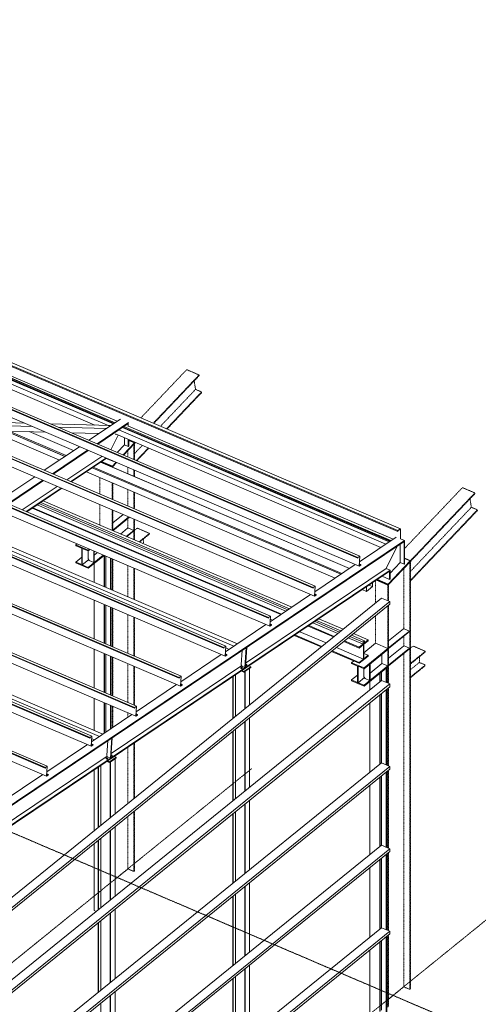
# Model space of a CAD drawing. Header units: millimetres. Extents: x -1190408159 to 361788912, y -2544212749 to 93633750.
# Tile 59 of 69: x 227219 to 236233, y -10431 to 8900. Entities that reach past the tile are written whole.
import ezdxf

# ---------------------------------------------------------------- set-up
doc = ezdxf.new("R2010")
doc.units = ezdxf.units.MM
for name, pattern in [('XKITLINE00', [0]), ('XKITLINE01', [4, 1, -1, 1, -1]), ('XKITLINE03', [6, 3, -1, 1, -1])]:
    doc.linetypes.add(name, pattern=pattern)
for name, color, linetype, lineweight in [('Mřížka', 4, 'Continuous', 0), ('Položka', 2, 'Continuous', 0), ('Šroub', 3, 'Continuous', 0)]:
    doc.layers.add(name, color=color, linetype=linetype, lineweight=lineweight)

msp = doc.modelspace()

# ---------------------------------------------------------------- linework, layer by layer
at = {"layer": 'Mřížka', "color": 0, "linetype": 'XKITLINE03', "lineweight": 0}
for p, q in [((209532.31537, 430.29224), (236173.25109, -10946.73813)), ((217511.35331, -17344.53689), (231779.83412, -5801.08565)), ((222931.76841, -19659.32897), (237200.24922, -8115.87774))]:
    msp.add_line(p, q, dxfattribs=at)
at = {"layer": 'Položka', "color": 0, "linetype": 'XKITLINE00', "lineweight": 0}
for p, q in [((211297.29613, 8899.925), (234702.16314, -1095.13995)), ((211243.46975, 8844.99381), (234648.33676, -1150.07114)), ((211244.59679, 8863.63625), (234649.46379, -1131.4287)), ((233864.10252, -1669.17923), (210459.23551, 8325.88572)), ((233864.92133, -1657.24676), (210460.05433, 8337.81818)), ((210498.07074, 8363.34161), (233902.93775, -1631.72333)), ((233887.90663, -1830.44298), (210483.03962, 8164.62197)), ((232986.80062, -2258.18156), (209581.93361, 7736.88338)), ((232987.61943, -2246.2491), (209582.75243, 7748.81585)), ((209620.76884, 7774.33928), (233025.63585, -2220.72567)), ((233010.60473, -2419.44532), (209605.73772, 7575.61963)), ((232110.31753, -2835.25144), (208705.45053, 7159.81351)), ((208743.46694, 7185.33694), (232148.33395, -2809.72801)), ((232109.49872, -2847.1839), (208704.63171, 7147.88105)), ((232133.30283, -3008.44765), (208728.43582, 6986.61729)), ((207866.16504, 6596.3346), (231271.03205, -3398.73034)), ((231232.19682, -3436.18624), (207827.32981, 6558.87871)), ((231233.01564, -3424.25377), (207828.14863, 6570.81117)), ((231256.00093, -3597.44999), (207851.13393, 6397.61496)), ((206988.86314, 6007.33227), (230393.73015, -3987.73268)), ((230354.89492, -4025.18857), (206950.02791, 5969.87637)), ((230355.71374, -4013.25611), (206950.84673, 5981.80884)), ((230378.69903, -4186.45233), (206973.83203, 5808.61262)), ((206111.56125, 5418.32993), (229516.42825, -4576.73502)), ((229477.59302, -4614.19091), (206072.72601, 5380.87404)), ((229478.41184, -4602.25845), (206073.54483, 5392.8065)), ((229501.39713, -4775.45467), (206096.53013, 5219.61028)), ((228600.29112, -5203.19325), (205195.42412, 4791.8717)), ((228601.10994, -5191.26078), (205196.24293, 4803.80416)), ((205234.25935, 4829.32759), (228639.12635, -5165.73735)), ((228624.09524, -5364.457), (205219.22823, 4630.60794)), ((227722.98922, -5792.19558), (204318.12222, 4202.86936)), ((227723.80804, -5780.26312), (204318.94103, 4214.80183)), ((204356.95745, 4240.32526), (227761.82445, -5754.73969)), ((227746.79334, -5953.45934), (204341.92633, 4041.60561)), ((223977.92829, 3137.988), (229062.89341, 966.45007)), ((223990.94658, 3146.72821), (229075.9117, 975.19028)), ((224007.15005, 3157.60689), (229092.11516, 986.06895)), ((224009.13436, 3158.93911), (229094.09948, 987.40117)), ((224102.27473, 3164.82168), (229135.66629, 1015.30827)), ((223907.74414, 3090.86782), (228992.70926, 919.32988)), ((224058.21552, 2921.33343), (228697.92654, 939.94157)), ((225396.58677, 1037.26511), (227304.46392, 981.02087)), ((225553.853, 970.10446), (227461.73015, 913.86021)), ((228579.26764, 641.75374), (229199.08296, 1057.88492)), ((228741.07108, 572.65547), (229360.8864, 988.78664)), ((228752.91419, 567.59786), (229353.24504, 970.64756)), ((229353.24504, 970.64756), (229360.8864, 986.34771)), ((229353.24504, 970.64756), (229360.8864, 986.34771)), ((229353.24504, 912.94587), (229353.24504, 970.64756)), ((225811.63147, 860.01998), (227719.50862, 803.77574)), ((226631.19474, 835.85925), (227998.60215, 251.90695)), ((226937.44733, 826.83091), (228109.44859, 326.32695)), ((226939.27479, 826.77704), (228110.11003, 326.77103)), ((226998.72055, 825.02458), (228131.6261, 341.21647)), ((227404.6833, 813.05679), (228278.56208, 439.86624)), ((227406.51075, 813.00292), (228279.22351, 440.31032)), ((227820.44435, 965.80976), (229009.71908, 930.74992)), ((227977.71059, 898.6491), (228920.50796, 870.85542)), ((228235.48905, 788.56463), (228774.28009, 772.68106)), ((229166.35581, 845.174), (234413.12436, -1395.46221)), ((229236.53996, 892.29418), (234483.30851, -1348.34202)), ((229249.55825, 901.0344), (234496.3268, -1339.60181)), ((229265.76171, 911.91307), (234512.53027, -1328.72314)), ((229267.74603, 913.24529), (234514.51458, -1327.39091)), ((229276.4693, 875.24233), (229276.4693, 889.54201)), ((229353.24504, 842.4552), (229353.24504, 856.75488)), ((229360.8864, 919.12787), (234556.08139, -1299.48382)), ((229362.6496, 838.43897), (229362.6496, 852.73866)), ((229010.75329, 457.48749), (229151.32805, 746.31613)), ((229010.75329, 457.48749), (229151.32805, 746.31613)), ((229093.15337, 763.28067), (229112.97123, 762.69644)), ((229112.97123, 762.69644), (234317.28259, -1459.80839)), ((229250.38402, 355.15302), (229474.94049, 591.32149)), ((229276.4693, 555.93737), (229276.4693, 692.87447)), ((229353.24504, 523.15024), (229353.24504, 660.08734)), ((229362.6496, 533.04111), (229362.6496, 656.07112)), ((229474.94049, 591.32149), (229362.6496, 639.2754)), ((229476.57358, 579.89507), (229474.94049, 591.32149)), ((227701.96574, 52.7514), (228392.51137, 516.36944)), ((227863.76918, -16.34687), (228554.3148, 447.27117)), ((227875.61229, -21.40448), (228566.15792, 442.21356)), ((229276.4693, 555.93737), (229133.15743, 405.21471)), ((229259.27251, 351.35718), (229476.57358, 579.89507)), ((229353.24504, 523.15024), (229276.4693, 555.93737)), ((229353.24504, 523.15024), (229362.6496, 533.04111)), ((228145.24766, -136.55245), (228835.79328, 327.06558)), ((228222.02339, -169.33958), (228912.56901, 294.27845)), ((228233.8665, -174.39719), (228924.41213, 289.22084)), ((228810.46283, 212.71765), (233698.97718, -1874.92585)), ((228811.12427, 213.16172), (233699.63862, -1874.48177)), ((229041.61277, 122.44208), (228818.14395, 217.87459)), ((228827.91154, 224.43235), (229039.97968, 133.8685)), ((229068.7571, 223.95119), (228921.11011, 287.00394)), ((229039.97968, 133.8685), (229111.6607, 209.25621)), ((229041.61277, 122.44208), (229120.54919, 205.46037)), ((229068.7571, 223.95119), (229068.7571, 227.57822)), ((229071.20984, 226.53078), (229068.7571, 223.95119)), ((228530.50291, 24.75835), (233419.01726, -2062.88514)), ((228641.34935, 99.17836), (233529.8637, -1988.46514)), ((228642.01079, 99.62243), (233530.52513, -1988.02106)), ((228663.52685, 114.06787), (233552.0412, -1973.57562)), ((229039.97968, 133.8685), (229041.61277, 122.44208)), ((226824.66384, -536.25094), (227515.20947, -72.6329)), ((226986.46728, -605.34921), (227677.0129, -141.73117)), ((226998.31039, -610.40682), (227688.85602, -146.78878)), ((227267.94576, -725.55479), (227958.49138, -261.93675)), ((227344.72149, -758.34192), (228035.26711, -294.72388)), ((227356.5646, -763.39953), (228047.11023, -299.78149)), ((227631.69725, -578.68117), (232520.21159, -2666.32466)), ((227677.55083, -547.89602), (232566.06517, -2635.53952)), ((227465.12579, -690.5138), (232353.64014, -2778.15729)), ((227479.1197, -681.11858), (232367.63404, -2768.76207)), ((227561.79933, -625.60918), (232450.31368, -2713.25268)), ((227598.62539, -600.88493), (232487.13974, -2688.52842)), ((229047.49053, -980.57878), (229252.64439, -814.60571)), ((229047.49053, -1120.57884), (229365.9068, -862.9745)), ((229047.49053, -1132.71409), (229375.72442, -867.16712)), ((226183.34694, -1157.55641), (231430.1155, -3398.19262)), ((226253.5311, -1110.43622), (231500.29965, -3351.07243)), ((229340.45697, -1082.54191), (229198.47504, -1197.40778)), ((229311.73745, -1245.77657), (229459.59722, -1126.15542)), ((229459.59722, -1138.29067), (229321.55507, -1249.96919)), ((229354.42499, -1081.24154), (229340.45697, -1082.54191)), ((229459.59722, -1126.15542), (229354.42499, -1081.24154)), ((229459.59722, -1126.15542), (229459.59722, -1138.29067)), ((234649.46379, -1131.4287), (234648.33676, -1150.07114)), ((234648.33676, -1150.07114), (234650.09341, -1148.86151)), ((234702.16314, -1095.13995), (234649.46379, -1131.4287)), ((234651.06675, -1132.76122), (234650.09341, -1148.86151)), ((234700.39979, -1098.79051), (234651.06675, -1132.76122)), ((234700.39979, -1291.45631), (234700.39979, -1098.79051)), ((234702.16314, -1290.27243), (234702.16314, -1095.13995)), ((224905.33782, -7956.52305), (234783.0647, -1324.82167)), ((224905.33782, -7969.53188), (234773.66014, -1344.14453)), ((233895.29339, -1743.1232), (234619.49807, -1256.90717)), ((234702.16298, -1290.27254), (234783.0647, -1324.82167)), ((234783.0647, -1324.82167), (234702.16298, -1290.27254)), ((234783.0647, -1324.82167), (234773.66014, -1344.14453)), ((234773.66014, -1344.14453), (234783.0647, -1324.82167)), ((234773.66014, -1791.64185), (234773.66014, -1344.14453)), ((234783.0647, -1781.75098), (234783.0647, -1324.82167)), ((228322.80168, -1409.43765), (228345.67032, -1390.93652)), ((228565.50683, -1513.08506), (228322.80168, -1409.43765)), ((228322.80168, -1426.42701), (228322.80168, -1409.43765)), ((228439.50241, -1476.26413), (228322.80168, -1426.42701)), ((228439.38861, -1476.21554), (228439.38861, -1656.72686)), ((228439.50241, -1798.2529), (228439.50241, -1476.26413)), ((228448.8061, -1480.23728), (228565.50683, -1530.07441)), ((228448.8061, -1802.22605), (228448.8061, -1480.23728)), ((228561.95472, -1528.55748), (228561.95472, -1684.79829)), ((228588.37547, -1494.58393), (228565.50683, -1513.08506)), ((228602.12015, -1500.4536), (228565.50683, -1530.07441)), ((228565.50683, -1530.07441), (228565.50683, -1513.08506)), ((228675.21712, -1757.43759), (228675.21712, -1531.66972)), ((228684.0339, -1750.30466), (228684.0339, -1535.43493)), ((234421.80103, -1876.55103), (234635.91717, -1436.62231)), ((234421.80103, -1876.55103), (234635.91717, -1436.62231)), ((234696.88441, -1758.85472), (234696.88441, -1395.69017)), ((228439.38861, -1654.09489), (228322.80168, -1748.41577)), ((228439.38861, -1656.72686), (228439.50241, -1656.77546)), ((228448.8061, -1802.22605), (228573.53243, -1701.32027)), ((228561.95472, -1684.79829), (228586.22523, -1719.43354)), ((228862.61447, -1611.69789), (228565.50683, -1852.06317)), ((228876.35915, -1617.56756), (228565.50683, -1869.05253)), ((228586.22523, -1719.43354), (228675.21712, -1757.43759)), ((228684.0339, -1611.92264), (228745.91374, -1561.86076)), ((228876.27377, -2230.48033), (228876.27377, -1617.63663)), ((228883.32719, -2233.4925), (228883.32719, -1620.54327)), ((228910.36265, -2245.03801), (228910.36265, -1632.08878)), ((229004.4109, -2285.20138), (229004.4109, -1672.25215)), ((229011.46432, -2288.21355), (229011.46432, -1675.26432)), ((233864.92133, -1657.24676), (233864.10252, -1669.17923)), ((233864.10252, -1669.17923), (233865.56469, -1668.19756)), ((233902.93775, -1631.72333), (233864.92133, -1657.24676)), ((233865.56469, -1668.19756), (233866.23729, -1658.39589)), ((233866.23729, -1658.39589), (233901.32936, -1634.8358)), ((233901.32936, -1634.8358), (233887.90663, -1830.44298)), ((233889.51502, -1827.33051), (233902.93775, -1631.72333)), ((234460.39479, -2180.92359), (234895.3556, -1723.4706)), ((234896.98868, -1734.89702), (234462.02787, -2192.35001)), ((234895.3556, -1723.4706), (234783.0647, -1675.51669)), ((234896.98868, -1734.89702), (234895.3556, -1723.4706)), ((224905.33782, -8350.04023), (234498.57676, -1909.33816)), ((224905.33782, -8363.04906), (234489.1722, -1928.66102)), ((228322.80168, -1748.41577), (228322.80168, -1765.40512)), ((228322.80168, -1748.41577), (228439.50241, -1798.2529)), ((228322.80168, -1765.40512), (228565.50683, -1869.05253)), ((228565.50683, -1852.06317), (228448.8061, -1802.22605)), ((228565.50683, -1869.05253), (228565.50683, -1852.06317)), ((228675.21712, -1757.43759), (228684.0339, -1750.30466)), ((228682.10964, -2147.5624), (228682.10964, -1774.71881)), ((231660.22094, -3730.61875), (234421.80103, -1876.55103)), ((233017.9915, -2332.12554), (233812.92647, -1798.42265)), ((233887.90663, -1830.44298), (233922.99871, -1806.88289)), ((233921.68275, -1805.73377), (233889.51502, -1827.33051)), ((233891.87064, -1793.00248), (233921.68275, -1805.73377)), ((233892.66021, -1781.49618), (233922.47233, -1794.22746)), ((233892.76728, -1779.93581), (233923.9345, -1793.24579)), ((233922.47233, -1794.22746), (233921.68275, -1805.73377)), ((233923.9345, -1793.24579), (233922.47233, -1794.22746)), ((233922.99871, -1806.88289), (233923.9345, -1793.24579)), ((234421.80103, -1876.55103), (234498.57676, -1909.33816)), ((234498.57676, -1909.33816), (234421.80103, -1876.55103)), ((234498.57676, -1909.33816), (234489.1722, -1928.66102)), ((234489.1722, -1928.66102), (234498.57676, -1909.33816)), ((234489.1722, -2090.8409), (234489.1722, -1928.66102)), ((234696.88441, -1758.85472), (234498.57676, -1967.41702)), ((234498.57676, -2080.95002), (234498.57676, -1909.33816)), ((234773.66014, -1791.64185), (234696.88441, -1758.85472)), ((234773.66014, -1791.64185), (234783.0647, -1781.75098)), ((234238.55906, -2096.9175), (234462.02787, -2192.35001)), ((234248.32665, -2090.35974), (234460.39479, -2180.92359)), ((234489.1722, -2090.8409), (234341.52522, -2027.78815)), ((234498.57676, -2080.95002), (234489.1722, -2090.8409)), ((232987.61943, -2246.2491), (232986.80062, -2258.18156)), ((232986.80062, -2258.18156), (232988.26279, -2257.19989)), ((233025.63585, -2220.72567), (232987.61943, -2246.2491)), ((232988.26279, -2257.19989), (232988.93539, -2247.39823)), ((232988.93539, -2247.39823), (233024.02746, -2223.83814)), ((233024.02746, -2223.83814), (233010.60473, -2419.44532)), ((233012.21312, -2416.33285), (233025.63585, -2220.72567)), ((233950.91802, -2290.03374), (234036.64072, -2326.64168)), ((234036.64072, -2326.64168), (234154.7855, -2231.06048)), ((234036.64072, -2326.64168), (234036.64072, -2232.48129)), ((234037.2285, -2325.35713), (234154.19772, -2230.72699)), ((234037.2285, -2325.35713), (234037.2285, -2232.08666)), ((234083.94196, -2200.72422), (234154.19772, -2230.72699)), ((234154.19772, -2230.72699), (234154.19772, -2153.55595)), ((234154.7855, -2231.06048), (234154.7855, -2153.16133)), ((234462.02787, -2192.35001), (234460.39479, -2180.92359)), ((224946.38297, -10045.21894), (234329.32197, -2454.25672)), ((228682.10964, -3256.78394), (228682.10964, -2498.2679)), ((232140.6896, -2921.12788), (232935.62457, -2387.42499)), ((233010.60473, -2419.44532), (233045.69681, -2395.88523)), ((233044.38085, -2394.7361), (233012.21312, -2416.33285)), ((233014.56874, -2382.00482), (233044.38085, -2394.7361)), ((233015.35831, -2370.49851), (233045.17043, -2383.2298)), ((233015.46538, -2368.93815), (233046.6326, -2382.24813)), ((233045.17043, -2383.2298), (233044.38085, -2394.7361)), ((233046.6326, -2382.24813), (233045.17043, -2383.2298)), ((233045.69681, -2395.88523), (233046.6326, -2382.24813)), ((234329.32197, -2454.25672), (234492.74345, -2524.04597)), ((225109.80444, -10115.0082), (234492.74345, -2524.04597)), ((225109.80444, -10167.5943), (234492.74345, -2576.63208)), ((228876.27377, -3339.70186), (228876.27377, -2581.18583)), ((228883.32719, -3342.71403), (228883.32719, -2584.198)), ((228910.36265, -3354.25954), (228910.36265, -2595.74351)), ((229004.4109, -3394.42291), (229004.4109, -2635.90688)), ((229011.46432, -3397.43508), (229011.46432, -2638.91905)), ((234492.74345, -2524.04597), (234492.74345, -2576.63208)), ((223608.49861, -2886.25629), (228855.26716, -5126.8925)), ((232110.31753, -2835.25144), (232109.49872, -2847.1839)), ((232109.49872, -2847.1839), (232110.96089, -2846.20223)), ((232148.33395, -2809.72801), (232110.31753, -2835.25144)), ((232110.96089, -2846.20223), (232111.63349, -2836.40056)), ((232111.63349, -2836.40056), (232146.72556, -2812.84047)), ((232146.72556, -2812.84047), (232133.30283, -3008.44765)), ((232134.91122, -3005.33519), (232148.33395, -2809.72801)), ((232144.2978, -2868.54611), (232189.96234, -2888.04718)), ((233052.11235, -2893.47326), (233532.72372, -3098.71868)), ((233097.96593, -2862.68811), (233573.47143, -3065.75307)), ((223538.31446, -2933.37648), (228785.08301, -5174.01268)), ((231263.3877, -3510.13021), (232058.32267, -2976.42732)), ((232133.30283, -3008.44765), (232168.39491, -2984.88757)), ((232167.07895, -2983.73844), (232134.91122, -3005.33519)), ((232137.26684, -2971.00715), (232167.07895, -2983.73844)), ((232138.05641, -2959.50085), (232167.86853, -2972.23213)), ((232138.16348, -2957.94048), (232169.3307, -2971.25046)), ((232167.86853, -2972.23213), (232167.07895, -2983.73844)), ((232169.3307, -2971.25046), (232167.86853, -2972.23213)), ((232168.39491, -2984.88757), (232169.3307, -2971.25046)), ((232885.5409, -3005.30588), (233384.70027, -3218.47225)), ((232899.5348, -2995.91067), (233397.13593, -3208.41158)), ((232982.21444, -2940.40127), (233470.60905, -3148.97053)), ((233019.0405, -2915.67702), (233503.33447, -3122.4951)), ((234760.87207, -3058.35588), (234467.90563, -3295.37087)), ((234774.84009, -3057.05551), (234760.87207, -3058.35588)), ((234880.01233, -3101.96939), (234774.84009, -3057.05551)), ((232612.29153, -3188.75985), (233141.87767, -3414.91999)), ((232626.28543, -3179.36464), (233154.31333, -3404.85932)), ((232721.8631, -3115.19577), (233239.24826, -3336.14547)), ((233676.57357, -3236.92782), (233967.43173, -3361.13901)), ((233709.29898, -3210.45239), (233967.43173, -3320.68816)), ((233738.68823, -3186.67597), (233996.82098, -3296.91174)), ((233779.43594, -3153.71036), (234070.29411, -3277.92155)), ((234070.29411, -3277.92155), (233893.95861, -3420.58006)), ((234070.29411, -3277.92155), (234070.29411, -3293.29287)), ((234467.90563, -3435.37093), (234880.01233, -3101.96939)), ((234880.01233, -3114.10464), (234467.90563, -3447.50618)), ((234880.01233, -3101.96939), (234880.01233, -3114.10464)), ((228682.10964, -4220.43867), (228682.10964, -3461.92263)), ((231233.01564, -3424.25377), (231232.19682, -3436.18624)), ((231232.19682, -3436.18624), (231233.65899, -3435.20457)), ((231271.03205, -3398.73034), (231233.01564, -3424.25377)), ((231233.65899, -3435.20457), (231234.33159, -3425.4029)), ((231234.33159, -3425.4029), (231269.42366, -3401.84281)), ((231269.42366, -3401.84281), (231256.00093, -3597.44999)), ((231257.60932, -3594.33752), (231271.03205, -3398.73034)), ((231268.57863, -3434.48366), (231334.27373, -3462.5388)), ((231574.34531, -3767.94757), (231594.18849, -3478.77599)), ((231645.69468, -3820.34976), (231672.75327, -3426.02922)), ((231681.52629, -3420.1392), (231654.4677, -3814.45974)), ((233445.21277, -3424.10276), (233978.89354, -3652.01151)), ((233590.66478, -3306.42954), (233893.95861, -3435.95138)), ((233603.10044, -3296.36887), (233893.95861, -3420.58006)), ((233893.95861, -3435.95138), (233978.89354, -3367.23753)), ((233893.95861, -3420.58006), (233893.95861, -3435.95138)), ((233996.82098, -3296.91174), (233967.43173, -3320.68816)), ((233967.43173, -3320.68816), (233967.43173, -3361.13901)), ((233967.43173, -3361.13901), (233996.82098, -3337.36259)), ((233978.89354, -3652.01151), (233978.89354, -3367.23753)), ((234070.29411, -3293.29287), (233985.35918, -3362.00672)), ((233985.35918, -3528.33229), (234213.44478, -3343.80704)), ((233985.35918, -3362.00672), (233985.35918, -3646.7807)), ((234456.14993, -3447.45445), (233985.92194, -3827.87714)), ((234456.14993, -3464.4438), (233985.92194, -3844.8665)), ((233996.82098, -3337.36259), (233996.82098, -3296.91174)), ((234213.44478, -3343.80704), (234456.14993, -3447.45445)), ((234456.14993, -3447.45445), (234456.14993, -3464.4438)), ((234760.87207, -3397.334), (234467.90563, -3634.34898)), ((234467.90563, -3774.34905), (234880.01233, -3440.94751)), ((234880.01233, -3453.08276), (234467.90563, -3786.4843)), ((234774.84009, -3396.03363), (234760.87207, -3397.334)), ((234880.01233, -3440.94751), (234774.84009, -3396.03363)), ((234880.01233, -3440.94751), (234880.01233, -3453.08276)), ((228876.27377, -4303.35659), (228876.27377, -3544.84056)), ((228883.32719, -4306.36876), (228883.32719, -3547.85273)), ((228910.36265, -4317.91427), (228910.36265, -3559.39824)), ((229004.4109, -4358.07764), (229004.4109, -3599.56161)), ((229011.46432, -4361.08981), (229011.46432, -3602.57378)), ((230386.0858, -4099.13255), (231181.02077, -3565.42966)), ((231256.00093, -3597.44999), (231291.09301, -3573.8899)), ((231289.77706, -3572.74078), (231257.60932, -3594.33752)), ((231259.96494, -3560.00949), (231289.77706, -3572.74078)), ((231260.75451, -3548.50319), (231290.56663, -3561.23447)), ((231260.86158, -3546.94282), (231292.0288, -3560.2528)), ((231290.56663, -3561.23447), (231289.77706, -3572.74078)), ((231292.0288, -3560.2528), (231290.56663, -3561.23447)), ((231291.09301, -3573.8899), (231292.0288, -3560.2528)), ((233347.84218, -3502.87728), (233893.95861, -3736.09668)), ((233360.27784, -3492.81661), (233893.95861, -3720.72536)), ((233893.95861, -3736.09668), (234070.29411, -3593.43817)), ((233978.89354, -3652.01151), (233893.95861, -3720.72536)), ((233985.35918, -3541.79533), (234070.29411, -3578.06685)), ((234070.29411, -3578.06685), (233985.35918, -3646.7807)), ((234070.29411, -3593.43817), (234070.29411, -3578.06685)), ((234339.44921, -3558.85674), (234339.44921, -3736.59544)), ((229015.18845, -5506.43881), (231583.31016, -3782.25505)), ((231593.10857, -3797.89282), (231574.34531, -3767.94757)), ((231645.69468, -3820.34976), (231593.10857, -3797.89282)), ((231760.82026, -3817.04826), (231626.30065, -3907.36194)), ((231627.17795, -3894.57716), (231761.69756, -3804.26348)), ((231654.4677, -3814.45974), (231645.69468, -3820.34976)), ((231649.47657, -3891.80211), (231737.64432, -3832.6081)), ((231761.69756, -3804.26348), (231721.2467, -3786.98891)), ((231737.64432, -4550.9694), (231737.64432, -3832.6081)), ((231760.82026, -3817.04826), (231761.69756, -3804.26348)), ((233743.21678, -3724.22974), (233785.6962, -3689.86314)), ((233985.92194, -3827.87714), (233743.21678, -3724.22974)), ((233743.21678, -3741.21909), (233743.21678, -3724.22974)), ((233859.91751, -3791.05622), (233743.21678, -3741.21909)), ((233859.80372, -3791.00763), (233859.80372, -3971.51895)), ((233859.91751, -4113.04498), (233859.91751, -3791.05622)), ((233869.22121, -3795.02937), (233985.92194, -3844.8665)), ((233869.22121, -4117.01814), (233869.22121, -3795.02937)), ((233893.95861, -3720.72536), (233893.95861, -3736.09668)), ((233982.36982, -3843.34957), (233982.36982, -3999.59038)), ((234456.14993, -3786.43257), (233985.92194, -4166.85526)), ((234456.14993, -3803.42192), (233985.92194, -4183.84462)), ((233985.92194, -3844.8665), (233985.92194, -3827.87714)), ((234095.63223, -4072.22968), (234095.63223, -3756.10895)), ((234104.449, -3926.71473), (234339.44921, -3736.59544)), ((234104.449, -4065.09675), (234104.449, -3748.97603)), ((234339.44921, -3736.59544), (234456.14993, -3786.43257)), ((234424.826, -4113.07576), (234424.826, -3828.76354)), ((234431.87942, -4116.08793), (234431.87942, -3823.0572)), ((234456.14993, -3786.43257), (234456.14993, -3803.42192)), ((230355.71374, -4013.25611), (230354.89492, -4025.18857)), ((230354.89492, -4025.18857), (230356.35709, -4024.2069)), ((230393.73015, -3987.73268), (230355.71374, -4013.25611)), ((230356.35709, -4024.2069), (230357.02969, -4014.40524)), ((230357.02969, -4014.40524), (230392.12176, -3990.84515)), ((230392.12176, -3990.84515), (230378.69903, -4186.45233)), ((230380.30742, -4183.33986), (230393.73015, -3987.73268)), ((231406.77142, -4818.65138), (231406.77142, -3998.1211)), ((231415.4279, -4811.64813), (231415.4279, -3992.30932)), ((231457.42514, -4777.67163), (231457.42514, -3964.11324)), ((231574.74687, -3885.34586), (231626.30065, -3907.36194)), ((231586.72709, -3877.30259), (231627.17795, -3894.57716)), ((231626.30065, -3907.36194), (231627.17795, -3894.57716)), ((231640.82009, -4629.3019), (231640.82009, -3897.61389)), ((231649.47657, -4622.29865), (231649.47657, -3891.80211)), ((233859.80372, -3968.88698), (233743.21678, -4063.20786)), ((233859.80372, -3971.51895), (233859.91751, -3971.56754)), ((233869.22121, -4117.01814), (233993.94753, -4016.11235)), ((233982.36982, -3999.59038), (234006.64034, -4034.22563)), ((234006.64034, -4034.22563), (234095.63223, -4072.22968)), ((234296.68887, -4098.69145), (234296.68887, -3932.42872)), ((234303.74229, -4092.98511), (234303.74229, -3926.72238)), ((234330.77775, -4072.91239), (234330.77775, -3904.85022)), ((224946.38297, -11663.25292), (234329.32197, -4072.2907)), ((225109.80444, -11733.04218), (234492.74345, -4142.07995)), ((225109.80444, -11785.62828), (234492.74345, -4194.66606)), ((229508.7839, -4688.13489), (230303.71887, -4154.432)), ((230378.69903, -4186.45233), (230413.79111, -4162.89224)), ((230412.47516, -4161.74311), (230380.30742, -4183.33986)), ((230382.66304, -4149.01183), (230412.47516, -4161.74311)), ((230383.45261, -4137.50552), (230413.26473, -4150.23681)), ((230383.55969, -4135.94516), (230414.7269, -4149.25514)), ((230413.26473, -4150.23681), (230412.47516, -4161.74311)), ((230414.7269, -4149.25514), (230413.26473, -4150.23681)), ((230413.79111, -4162.89224), (230414.7269, -4149.25514)), ((233743.21678, -4063.20786), (233743.21678, -4080.19721)), ((233743.21678, -4063.20786), (233859.91751, -4113.04498)), ((233743.21678, -4080.19721), (233985.92194, -4183.84462)), ((233985.92194, -4166.85526), (233869.22121, -4117.01814)), ((233985.92194, -4183.84462), (233985.92194, -4166.85526)), ((234095.63223, -4072.22968), (234104.449, -4065.09675)), ((234102.52475, -4255.77363), (234102.52475, -4089.5109)), ((234329.32197, -4072.2907), (234492.74345, -4142.07995)), ((234424.826, -5731.10974), (234424.826, -4249.61246)), ((234431.87942, -5734.12191), (234431.87942, -4243.90612)), ((234492.74345, -4142.07995), (234492.74345, -4194.66606)), ((228682.10964, -5052.94546), (228682.10964, -4425.57736)), ((234296.68887, -5716.72543), (234296.68887, -4353.27765)), ((234303.74229, -5711.01909), (234303.74229, -4347.57131)), ((234330.77775, -5690.94637), (234330.77775, -4325.69914)), ((228876.27377, -5112.7891), (228876.27377, -4508.49529)), ((228883.32719, -5108.05358), (228883.32719, -4511.50746)), ((228910.36265, -5089.90253), (228910.36265, -4523.05297)), ((229004.4109, -5026.76048), (229004.4109, -4563.21634)), ((229011.46432, -5022.02496), (229011.46432, -4566.22851)), ((229478.41184, -4602.25845), (229477.59302, -4614.19091)), ((229477.59302, -4614.19091), (229479.05519, -4613.20924)), ((229516.42825, -4576.73502), (229478.41184, -4602.25845)), ((229479.05519, -4613.20924), (229479.72779, -4603.40757)), ((229479.72779, -4603.40757), (229514.81987, -4579.84748)), ((229514.81987, -4579.84748), (229501.39713, -4775.45467)), ((229503.00552, -4772.3422), (229516.42825, -4576.73502)), ((234102.52475, -5873.80761), (234102.52475, -4510.35983)), ((228631.482, -5277.13722), (229426.41697, -4743.43433)), ((229501.39713, -4775.45467), (229536.48921, -4751.89458)), ((229535.17326, -4750.74545), (229503.00552, -4772.3422)), ((229505.36114, -4738.01416), (229535.17326, -4750.74545)), ((229506.15071, -4726.50786), (229535.96283, -4739.23915)), ((229506.25779, -4724.94749), (229537.425, -4738.25747)), ((229535.96283, -4739.23915), (229535.17326, -4750.74545)), ((229537.425, -4738.25747), (229535.96283, -4739.23915)), ((229536.48921, -4751.89458), (229537.425, -4738.25747)), ((231737.64432, -6169.00338), (231737.64432, -4805.55559)), ((231640.82009, -6247.33588), (231640.82009, -4883.88809)), ((231649.47657, -6240.33263), (231649.47657, -4876.88485)), ((228601.10994, -5191.26078), (228600.29112, -5203.19325)), ((228600.29112, -5203.19325), (228601.75329, -5202.21158)), ((228639.12635, -5165.73735), (228601.10994, -5191.26078)), ((228601.75329, -5202.21158), (228602.42589, -5192.40991)), ((228602.42589, -5192.40991), (228637.51797, -5168.84982)), ((228637.51797, -5168.84982), (228624.09524, -5364.457)), ((228625.70362, -5361.34453), (228639.12635, -5165.73735)), ((228635.71167, -5215.49902), (228689.24124, -5238.35887)), ((229000.6622, -5596.16982), (229027.72078, -5201.84929)), ((229009.43521, -5590.2798), (229036.4938, -5195.95926)), ((231406.77142, -6436.68536), (231406.77142, -5073.23757)), ((231415.4279, -6429.68211), (231415.4279, -5066.23433)), ((231457.42514, -6395.70561), (231457.42514, -5032.25782)), ((227754.1801, -5866.13956), (228549.11507, -5332.43667)), ((228624.09524, -5364.457), (228659.18731, -5340.89691)), ((228657.87136, -5339.74779), (228625.70362, -5361.34453)), ((228628.05924, -5327.0165), (228657.87136, -5339.74779)), ((228628.84881, -5315.5102), (228658.66093, -5328.24148)), ((228628.95589, -5313.94983), (228660.1231, -5327.25981)), ((228658.66093, -5328.24148), (228657.87136, -5339.74779)), ((228660.1231, -5327.25981), (228658.66093, -5328.24148)), ((228659.18731, -5340.89691), (228660.1231, -5327.25981)), ((228682.10964, -5243.14687), (228682.10964, -5235.31331)), ((228929.31282, -5543.76763), (228949.156, -5254.59606)), ((226535.38115, -7171.3301), (228938.27768, -5558.07511)), ((228929.31282, -5543.76763), (228948.07608, -5573.71289)), ((228948.07608, -5573.71289), (229000.6622, -5596.16982)), ((228981.26815, -5683.18202), (229115.78776, -5592.86833)), ((228982.14545, -5670.39723), (229116.66506, -5580.08355)), ((229000.6622, -5596.16982), (229009.43521, -5590.2798)), ((229076.2142, -5562.80898), (229116.66506, -5580.08355)), ((229116.66506, -5580.08355), (229115.78776, -5592.86833)), ((224946.38297, -13281.2869), (234329.32197, -5690.32468)), ((225109.80444, -13351.07616), (234492.74345, -5760.11393)), ((227723.80804, -5780.26312), (227722.98922, -5792.19558)), ((227722.98922, -5792.19558), (227724.45139, -5791.21391)), ((227761.82445, -5754.73969), (227723.80804, -5780.26312)), ((227724.45139, -5791.21391), (227725.12399, -5781.41225)), ((227725.12399, -5781.41225), (227760.21607, -5757.85216)), ((227760.21607, -5757.85216), (227746.79334, -5953.45934)), ((227748.40172, -5950.34687), (227761.82445, -5754.73969)), ((228761.73893, -6958.52905), (228761.73893, -5773.94117)), ((228770.39541, -6951.52581), (228770.39541, -5768.12939)), ((228812.39265, -6917.5493), (228812.39265, -5739.93331)), ((228929.71437, -5661.16594), (228981.26815, -5683.18202)), ((228982.14545, -5670.39723), (228941.69459, -5653.12267)), ((228981.26815, -5683.18202), (228982.14545, -5670.39723)), ((228995.7876, -6769.17957), (228995.7876, -5673.43395)), ((229004.44408, -5667.62217), (229092.61183, -5608.42817)), ((229004.44408, -6762.17633), (229004.44408, -5667.62217)), ((229092.61183, -6690.84707), (229092.61183, -5608.42817)), ((234329.32197, -5690.32468), (234492.74345, -5760.11393)), ((234492.74345, -5760.11393), (234492.74345, -5812.70004)), ((225109.80444, -13403.66226), (234492.74345, -5812.70004)), ((226876.8782, -6455.1419), (227671.81318, -5921.43901)), ((227746.79334, -5953.45934), (227781.88541, -5929.89925)), ((227780.56946, -5928.75012), (227748.40172, -5950.34687)), ((227750.75734, -5916.01884), (227780.56946, -5928.75012)), ((227751.54691, -5904.51253), (227781.35903, -5917.24382)), ((227751.65399, -5902.95217), (227782.8212, -5916.26215)), ((227781.35903, -5917.24382), (227780.56946, -5928.75012)), ((227782.8212, -5916.26215), (227781.35903, -5917.24382)), ((227781.88541, -5929.89925), (227782.8212, -5916.26215)), ((228682.10964, -7022.95054), (228682.10964, -5827.40263)), ((234296.68887, -7334.75941), (234296.68887, -5971.31163)), ((234303.74229, -7329.05307), (234303.74229, -5965.60529)), ((234330.77775, -7308.98035), (234330.77775, -5943.73312)), ((234424.826, -7349.14372), (234424.826, -5867.64644)), ((234431.87942, -7352.15589), (234431.87942, -5861.9401)), ((234102.52475, -7491.84159), (234102.52475, -6128.39381)), ((231640.82009, -7865.36986), (231640.82009, -6501.92207)), ((231649.47657, -7858.36661), (231649.47657, -6494.91883)), ((231737.64432, -7787.03736), (231737.64432, -6423.58957)), ((231406.77142, -8054.71934), (231406.77142, -6691.27155)), ((231415.4279, -8047.71609), (231415.4279, -6684.26831)), ((231457.42514, -8013.73959), (231457.42514, -6650.2918)), ((229092.61183, -8308.88105), (229092.61183, -6945.43327)), ((228995.7876, -8387.21355), (228995.7876, -7023.76577)), ((229004.44408, -8380.21031), (229004.44408, -7016.76252)), ((224946.38297, -14899.32088), (234329.32197, -7308.35866)), ((228682.10964, -8591.70752), (228682.10964, -7277.53674)), ((228761.73893, -8576.56303), (228761.73893, -7213.11525)), ((228770.39541, -8569.55979), (228770.39541, -7206.112)), ((228812.39265, -8535.58328), (228812.39265, -7172.1355)), ((234329.32197, -7308.35866), (234492.74345, -7378.14791)), ((225109.80444, -14969.11014), (234492.74345, -7378.14791)), ((225109.80444, -15021.69624), (234492.74345, -7430.73402)), ((234424.826, -8967.1777), (234424.826, -7485.68042)), ((234431.87942, -8970.18987), (234431.87942, -7479.97408)), ((234492.74345, -7378.14791), (234492.74345, -7430.73402)), ((234296.68887, -8952.79339), (234296.68887, -7589.34561)), ((234303.74229, -8947.08705), (234303.74229, -7583.63927)), ((234330.77775, -8927.01433), (234330.77775, -7561.7671)), ((234102.52475, -9109.87557), (234102.52475, -7746.42779)), ((231649.47657, -9476.40059), (231649.47657, -8112.95281)), ((231737.64432, -9405.07134), (231737.64432, -8041.62355)), ((231406.77142, -9672.75332), (231406.77142, -8309.30553)), ((231415.4279, -9665.75007), (231415.4279, -8302.30228)), ((231457.42514, -9631.77357), (231457.42514, -8268.32578)), ((231640.82009, -9483.40384), (231640.82009, -8119.95605)), ((228682.10964, -8591.70752), (228721.97556, -8608.73229)), ((228995.7876, -10005.24753), (228995.7876, -8641.79975)), ((229004.44408, -9998.24429), (229004.44408, -8634.7965)), ((229092.61183, -9926.91503), (229092.61183, -8563.46724)), ((228761.73893, -10194.59701), (228761.73893, -8831.14923)), ((228770.39541, -10187.59377), (228770.39541, -8824.14598)), ((228812.39265, -10153.61726), (228812.39265, -8790.16948)), ((224946.38297, -16517.35486), (234329.32197, -8926.39264)), ((225109.80444, -16587.14412), (234492.74345, -8996.18189)), ((225109.80444, -16639.73022), (234492.74345, -9048.768)), ((234329.32197, -8926.39264), (234492.74345, -8996.18189)), ((234492.74345, -8996.18189), (234492.74345, -9048.768)), ((234296.68887, -10570.82737), (234296.68887, -9207.37959)), ((234303.74229, -10565.12103), (234303.74229, -9201.67325)), ((234330.77775, -10545.04831), (234330.77775, -9179.80108)), ((234424.826, -10585.21168), (234424.826, -9103.7144)), ((234431.87942, -10588.22385), (234431.87942, -9098.00806)), ((234102.52475, -10727.90955), (234102.52475, -9364.46177)), ((231737.64432, -11023.10531), (231737.64432, -9659.65753)), ((231640.82009, -11101.43782), (231640.82009, -9737.99003)), ((231649.47657, -11094.43457), (231649.47657, -9730.98679)), ((231406.77142, -11290.7873), (231406.77142, -9927.33951)), ((231415.4279, -11283.78405), (231415.4279, -9920.33626)), ((231457.42514, -11249.80755), (231457.42514, -9886.35976)), ((229092.61183, -11544.94901), (229092.61183, -10181.50122)), ((228812.39265, -11771.65124), (228812.39265, -10408.20346)), ((228995.7876, -11623.28151), (228995.7876, -10259.83373)), ((229004.44408, -11616.27827), (229004.44408, -10252.83048))]:
    msp.add_line(p, q, dxfattribs=at)
at = {"layer": 'Položka', "color": 0, "linetype": 'XKITLINE01', "lineweight": 0}
for p, q in [((229601.3467, 1083.16731), (230500.65224, 2028.97667)), ((230500.65224, 2028.97667), (230743.3574, 1925.32927)), ((229844.05185, 979.5199), (230743.3574, 1925.32927)), ((229856.82906, 974.06339), (230745.70495, 1908.90378)), ((230650.61077, 1808.89219), (230674.52456, 1641.57122)), ((230745.70495, 1908.90378), (230743.3574, 1925.32927)), ((229986.9862, 918.47969), (230674.52456, 1641.57122)), ((230103.48467, 868.72893), (230791.02304, 1591.82047)), ((230116.26188, 863.27242), (230793.37059, 1575.39498)), ((230674.52456, 1641.57122), (230791.02304, 1591.82047)), ((230793.37059, 1575.39498), (230791.02304, 1591.82047)), ((229366.91803, 836.61614), (229376.58807, 846.78622)), ((229362.6496, 641.69034), (229476.57358, 593.03903)), ((229476.57358, 593.03903), (229486.29846, 603.26678)), ((229476.57358, 574.14459), (229499.07566, 597.81027)), ((229476.57358, 593.03903), (229476.57358, 574.14459)), ((229609.62318, 732.96873), (229619.29322, 743.13882)), ((229622.40039, 727.51222), (229632.07042, 737.6823)), ((229752.55753, 671.92852), (229762.22757, 682.0986)), ((229869.056, 622.17776), (229878.72604, 632.34785)), ((229881.83321, 616.72125), (229891.50325, 626.89133)), ((229347.51039, 313.67513), (229347.51039, 444.15791)), ((229464.81788, 567.53147), (229476.57358, 579.89507)), ((229464.81788, 263.57888), (229464.81788, 567.53147)), ((229476.57358, 258.5586), (229476.57358, 579.89507)), ((229476.57358, 381.67321), (229629.2328, 542.22657)), ((229509.81684, 244.36205), (229745.73128, 492.47582)), ((229522.59404, 238.90553), (229758.50848, 487.0193)), ((229036.39852, 116.9582), (229047.49053, 128.62379)), ((229047.49053, 112.22135), (229047.49053, 128.62379)), ((229347.51039, -15.90234), (229347.51039, 108.53643)), ((229464.81788, -65.99859), (229464.81788, 58.44019)), ((229476.57358, -71.01887), (229476.57358, 53.41991)), ((228793.02968, -413.18822), (228793.02968, -87.35389)), ((229035.73483, -516.83563), (229035.73483, -191.0013)), ((229047.49053, -521.85591), (229047.49053, -196.02158)), ((229347.51039, -649.9796), (229347.51039, -324.14527)), ((229464.81788, -700.07585), (229464.81788, -374.24151)), ((229476.57358, -705.09613), (229476.57358, -379.26179)), ((235921.06734, -285.81542), (234783.0647, -1482.66511)), ((236163.7725, -389.46282), (235921.06734, -285.81542)), ((236163.7725, -389.46282), (234896.98868, -1721.75306)), ((234896.98868, -1740.6475), (236166.12006, -405.88831)), ((236071.02587, -505.89989), (236094.93967, -673.22087)), ((236166.12006, -405.88831), (236163.7725, -389.46282)), ((228793.02968, -1024.26205), (228793.02968, -618.32692)), ((229035.73483, -1127.90946), (229035.73483, -721.97433)), ((229047.49053, -1132.92974), (229047.49053, -726.99461)), ((234896.98868, -1933.11888), (236094.93967, -673.22087)), ((236211.43814, -722.97162), (234896.98868, -2105.39234)), ((234896.98868, -2124.28678), (236213.7857, -739.39711)), ((236094.93967, -673.22087), (236211.43814, -722.97162)), ((236213.7857, -739.39711), (236211.43814, -722.97162)), ((229347.51039, -1081.88526), (229347.51039, -889.99277)), ((229464.81788, -1311.14968), (229464.81788, -905.21454)), ((229476.57358, -1316.16996), (229476.57358, -910.23482)), ((229527.76092, -1081.81808), (229476.57358, -1123.22954)), ((229770.46608, -1185.46548), (229527.76092, -1081.81808)), ((229347.51039, -1261.05343), (229347.51039, -1228.97089)), ((229770.46608, -1185.46548), (229563.18669, -1353.15815)), ((229574.64058, -1358.04954), (229770.46608, -1199.62328)), ((229653.15859, -1391.58071), (229653.15859, -1294.5271)), ((229770.46608, -1199.62328), (229770.46608, -1185.46548)), ((229035.73483, -2298.57829), (229035.73483, -1685.62906)), ((229047.49053, -2303.59857), (229047.49053, -1690.64934)), ((234783.0647, -1673.10175), (234896.98868, -1721.75306)), ((234896.98868, -1734.89702), (234885.23298, -1747.26062)), ((234896.98868, -1721.75306), (234896.98868, -1740.6475)), ((234896.98868, -10129.25598), (234896.98868, -1734.89702)), ((229347.51039, -2431.72226), (229347.51039, -1818.77303)), ((229464.81788, -2481.81851), (229464.81788, -1868.86928)), ((229476.57358, -2486.83879), (229476.57358, -1873.88956)), ((234767.92549, -3057.69923), (234767.92549, -1870.63418)), ((234885.23298, -1747.26062), (234885.23298, -10138.76655)), ((234213.44478, -2548.0034), (234213.44478, -2113.7787)), ((234230.64588, -2102.23024), (234456.14993, -2198.5319)), ((234896.98868, -2124.28678), (234896.98868, -2105.39234)), ((234456.14993, -2198.5319), (234467.90563, -2186.1683)), ((234456.14993, -2508.41869), (234456.14993, -2198.5319)), ((234467.90563, -2513.43897), (234467.90563, -2186.1683)), ((229035.73483, -3407.79982), (229035.73483, -2649.28379)), ((229047.49053, -3412.8201), (229047.49053, -2654.30407)), ((234456.14993, -4126.45267), (234456.14993, -2606.23687)), ((234467.90563, -4131.47295), (234467.90563, -2596.7263)), ((229347.51039, -3540.94379), (229347.51039, -2782.42776)), ((229464.81788, -3591.04004), (229464.81788, -2832.52401)), ((229476.57358, -3596.06032), (229476.57358, -2837.54429)), ((234213.44478, -3343.80704), (234213.44478, -2802.5896)), ((234767.92549, -3396.67735), (234767.92549, -3204.78486)), ((234948.17603, -3396.61017), (234896.98868, -3438.02163)), ((235190.88118, -3500.25757), (234948.17603, -3396.61017)), ((229035.73483, -4371.45455), (229035.73483, -3612.93852)), ((229047.49053, -4376.47483), (229047.49053, -3617.9588)), ((234767.92549, -10088.6703), (234767.92549, -3543.76298)), ((235190.88118, -3500.25757), (234896.98868, -3738.02176)), ((234896.98868, -3752.17956), (235190.88118, -3514.41537)), ((235073.57369, -3609.31919), (235073.57369, -3719.15948)), ((235190.88118, -3514.41537), (235190.88118, -3500.25757)), ((229347.51039, -4504.59852), (229347.51039, -3746.08249)), ((229464.81788, -4554.69477), (229464.81788, -3796.17874)), ((229476.57358, -4559.71505), (229476.57358, -3801.19902)), ((234896.98868, -3862.01984), (235073.57369, -3719.15948)), ((234896.98868, -3752.17956), (234896.98868, -3738.02176)), ((235190.88118, -3769.25572), (234896.98868, -4007.01991)), ((234896.98868, -4021.17771), (235190.88118, -3783.41352)), ((235073.57369, -3719.15948), (235190.88118, -3769.25572)), ((235190.88118, -3783.41352), (235190.88118, -3769.25572)), ((234896.98868, -4021.17771), (234896.98868, -4007.01991)), ((234456.14993, -5744.48665), (234456.14993, -4224.27085)), ((234467.90563, -5749.50693), (234467.90563, -4214.76028)), ((229035.73483, -5005.73024), (229035.73483, -4576.59325)), ((229047.49053, -4997.83771), (229047.49053, -4581.61353)), ((229347.51039, -4796.41058), (229347.51039, -4709.73722)), ((229347.51039, -6484.62967), (229347.51039, -5380.66634)), ((229464.81788, -6389.72585), (229464.81788, -5301.90852)), ((229476.57358, -6380.21529), (229476.57358, -5294.01598)), ((234456.14993, -7362.52063), (234456.14993, -5842.30483)), ((234467.90563, -7367.54091), (234467.90563, -5832.79426)), ((229347.51039, -7773.87821), (229347.51039, -6739.21586)), ((229464.81788, -7823.97446), (229464.81788, -6644.31205)), ((229476.57358, -7814.46389), (229476.57358, -6634.80148)), ((234456.14993, -8980.55461), (234456.14993, -7460.33881)), ((234467.90563, -8985.57489), (234467.90563, -7450.82824)), ((229092.61183, -7980.09561), (229347.51039, -7773.87821)), ((229347.51039, -7773.87821), (229464.81788, -7823.97446)), ((229464.81788, -7823.97446), (229476.57358, -7814.46389)), ((234456.14993, -10485.90226), (234456.14993, -9078.37279)), ((234467.90563, -10476.39169), (234467.90563, -9068.86222)), ((234467.90563, -10331.39163), (234767.92549, -10088.6703)), ((234767.92549, -10088.6703), (234885.23298, -10138.76655)), ((234885.23298, -10138.76655), (234896.98868, -10129.25598))]:
    msp.add_line(p, q, dxfattribs=at)
at = {"layer": 'Šroub', "color": 0, "linetype": 'XKITLINE00', "lineweight": 0}
for p, q in [((231562.91758, -3837.0371), (231563.64867, -3826.38311)), ((231562.91758, -3837.0371), (231576.93017, -3843.02118)), ((231563.64867, -3826.38311), (231565.41539, -3817.50104)), ((231577.66126, -3832.3672), (231563.64867, -3826.38311)), ((231565.41539, -3817.50104), (231581.19471, -3814.60306)), ((231576.93017, -3843.02118), (231577.66126, -3832.3672)), ((231576.93017, -3843.02118), (231592.70949, -3840.1232)), ((231593.44057, -3829.46922), (231577.66126, -3832.3672)), ((231581.19471, -3814.60306), (231595.20729, -3820.58715)), ((231592.70949, -3840.1232), (231593.44057, -3829.46922)), ((231592.70949, -3840.1232), (231594.47621, -3831.24113)), ((231595.20729, -3820.58715), (231593.44057, -3829.46922)), ((231594.47621, -3831.24113), (231595.20729, -3820.58715)), ((231656.78049, -3780.75584), (231664.66036, -3784.12095)), ((231665.39145, -3773.46696), (231657.51157, -3770.10186)), ((231658.36658, -3757.64194), (231668.9249, -3755.70283)), ((231664.66036, -3784.12095), (231665.39145, -3773.46696)), ((231664.66036, -3784.12095), (231680.43968, -3781.22297)), ((231681.17076, -3770.56898), (231665.39145, -3773.46696)), ((231668.9249, -3755.70283), (231682.93749, -3761.68691)), ((231680.43968, -3781.22297), (231681.17076, -3770.56898)), ((231680.43968, -3781.22297), (231682.2064, -3772.3409)), ((231682.93749, -3761.68691), (231681.17076, -3770.56898)), ((231682.2064, -3772.3409), (231682.93749, -3761.68691)), ((228917.88509, -5612.85716), (228918.61618, -5602.20318)), ((228918.61618, -5602.20318), (228920.3829, -5593.32111)), ((228932.62877, -5608.18726), (228918.61618, -5602.20318)), ((228920.3829, -5593.32111), (228936.16222, -5590.42313)), ((228948.40808, -5605.28928), (228932.62877, -5608.18726)), ((228936.16222, -5590.42313), (228950.17481, -5596.40722)), ((228947.677, -5615.94327), (228948.40808, -5605.28928)), ((228950.17481, -5596.40722), (228948.40808, -5605.28928)), ((228949.44372, -5607.0612), (228950.17481, -5596.40722)), ((229019.62787, -5559.94101), (229011.748, -5556.57591)), ((229020.35896, -5549.28703), (229012.47909, -5545.92192)), ((229013.3341, -5533.462), (229023.89241, -5531.5229)), ((229019.62787, -5559.94101), (229020.35896, -5549.28703)), ((229035.40719, -5557.04303), (229019.62787, -5559.94101)), ((229036.13827, -5546.38905), (229020.35896, -5549.28703)), ((229023.89241, -5531.5229), (229037.905, -5537.50698)), ((229035.40719, -5557.04303), (229036.13827, -5546.38905)), ((229035.40719, -5557.04303), (229037.17391, -5548.16097)), ((229037.905, -5537.50698), (229036.13827, -5546.38905)), ((229037.17391, -5548.16097), (229037.905, -5537.50698)), ((228931.89768, -5618.84125), (228917.88509, -5612.85716)), ((228931.89768, -5618.84125), (228932.62877, -5608.18726)), ((228947.677, -5615.94327), (228931.89768, -5618.84125)), ((228947.677, -5615.94327), (228949.44372, -5607.0612))]:
    msp.add_line(p, q, dxfattribs=at)

doc.saveas('drawing.dxf')
